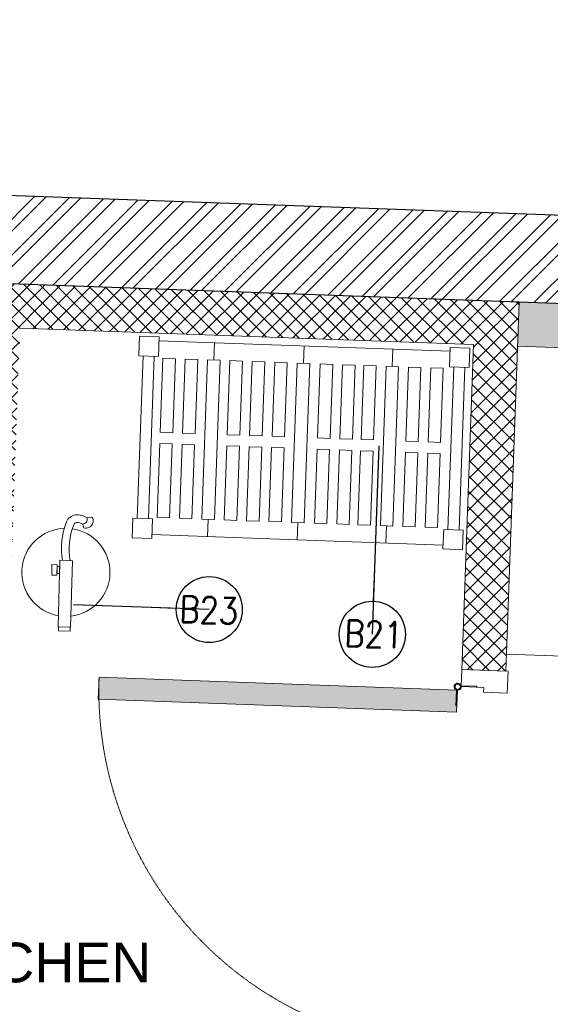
# Model space of a CAD drawing. Header units: millimetres. Extents: x 256680 to 410391, y -77299 to -22623.
# Tile 56 of 202: x 300529 to 301733, y -27393 to -25157. Entities that reach past the tile are written whole.
import ezdxf

# ---------------------------------------------------------------- set-up
doc = ezdxf.new("R2010")
doc.units = ezdxf.units.MM
doc.header["$LTSCALE"] = 2.5
doc.linetypes.add('HIDDEN2 IDS', pattern=[1.666875, 1.11125, -0.555625])
for name, color, linetype, lineweight in [('ELEVATION 1', 143, 'Continuous', 18), ('ELEVATION 3', 23, 'Continuous', 13), ('ELEVATION 4', 157, 'Continuous', 9), ('FURNITURES', 30, 'Continuous', 15), ('HATCH LIGHT', 250, 'Continuous', 0), ('HATCH MEDIUM', 251, 'Continuous', 5), ('K Equipment', 30, 'Continuous', 9), ('ROOM TEXT', 7, 'Continuous', 5), ('TEXT', 40, 'Continuous', 0), ('WALL', 132, 'Continuous', 25)]:
    doc.layers.add(name, color=color, linetype=linetype, lineweight=lineweight)
doc.styles.add('MTEXT', font='romans.shx', dxfattribs={"width": 0.85})
doc.styles.add('RG_3F_TITLE BLOCK_A1$0$A1 TBLOCK LBV$0$Style-arial', font='arial.ttf')
doc.styles.get("Standard").update_dxf_attribs({"font": 'GOTHIC.TTF'})
doc.dimstyles.new('AJKD_30', dxfattribs={"dimscale": 30, "dimtxt": 2, "dimasz": 1, "dimexe": 0.8, "dimexo": 0.8, "dimgap": 0.5, "dimtad": 1, "dimdec": 0, "dimzin": 0, "dimdsep": 46, "dimtxsty": 'Standard', "dimblk": 'ARCHTICK', "dimcen": 0.125, "dimclrd": 251, "dimclre": 251, "dimclrt": 42, "dimadec": 0, "dimazin": 0, "dimtfac": 1, "dimtdec": 0, "dimtix": 1, "dimtmove": 0, "dimatfit": 3, "dimfxl": 1, "dimtolj": 1, "dimtzin": 0, "dimarcsym": 1})

# ---------------------------------------------------------------- blocks, each defined once
blk = doc.blocks.new('*U86')
h = blk.add_hatch(color=252)
h.paths.add_polyline_path([(-0.0025, 0.0153, 0.724863), (-0.0025, 0), (-0.0025, -0.036), (-0.0005, -0.036), (-0.0005, -0.0004, 1.209796)])
h.paths.add_polyline_path([(-0.006, 0.0076, -1), (0.006, 0.0076, -1)], flags=16)
blk.add_hatch(color=252).paths.add_polyline_path([(0.0076, 0.0101, -0.06361), (0.008, 0.0081), (0.0436, 0.0081), (0.0436, 0.0101)])
blk.add_lwpolyline([(-0.0025, 0.0153, 0.723917), (-0.0025, 0), (-0.0025, -0.036), (-0.0005, -0.036), (-0.0005, -0.0004, 1.209796), (-0.0025, 0.0153)], format="xyb")
blk.add_lwpolyline([(0.008, 0.0081), (0.0436, 0.0081), (0.0436, 0.0101), (0.0076, 0.0101)])
blk.add_circle((0, 0.0076), 0.00604)
blk = doc.blocks.new('*U96')
at = {"true_color": 0xffffff}
h = blk.add_hatch(color=7, dxfattribs=at)
h.dxf.hatch_style = 1
h.paths.add_polyline_path([(-47.5, -8.5), (-47.5, -822), (-97.5, -822), (-97.5, -8.5)])
for points in [[(-850, 51), (-850, 105), (-900, 105), (-900, 0), (-861, 0), (-861, 51), (-850, 51)], [(-50, 51), (-50, 105), (0, 105), (0, 0), (-39, 0), (-39, 51), (-50, 51)]]:
    blk.add_lwpolyline(points)
blk.add_lwpolyline([(-47.5, -8.5), (-47.5, -822), (-97.5, -822), (-97.5, -8.5)], close=True)
at = {"color": 8, "linetype": 'HIDDEN2 IDS', "ltscale": 0.5}
blk.add_arc((-47.5, -8.5), 813.5, 179.4693, 269.9985, dxfattribs=at)
at = {"xscale": 1000, "yscale": 1000, "zscale": 1000, "rotation": 180}
blk.add_blockref('*U86', (-39.5, -0.4), dxfattribs=at)
blk = doc.blocks.new('A$C69A16929')
for p, q in [((-1.1, 458), (43.4, 458)), ((-1.1, 413.6), (-1.1, 458)), ((43.4, 458), (43.4, 413.6)), ((704.5, 449.3), (43.4, 449.3)), ((173.2, 410), (173.2, 449.3)), ((374.9, 410), (374.9, 449.3)), ((578.5, 410), (578.5, 449.3)), ((704.5, 458), (748.9, 458)), ((704.5, 413.6), (704.5, 458)), ((748.9, 458), (748.9, 413.6)), ((-1.1, 413.6), (43.4, 413.6)), ((8.4, 44.5), (8.4, 413.6)), ((33.8, 44.5), (33.8, 413.6)), ((85.8, 410), (57.4, 410)), ((57.4, 410), (57.4, 241.7)), ((85.8, 241.7), (85.8, 410)), ((136.6, 410), (108.2, 410)), ((108.2, 410), (108.2, 241.7)), ((136.6, 241.7), (136.6, 410)), ((159, 410), (159, 48)), ((159, 410), (187.3, 410)), ((187.3, 410), (187.3, 48)), ((209.8, 410), (238.2, 410)), ((209.8, 410), (209.8, 241.7)), ((238.2, 241.7), (238.2, 410)), ((286.2, 410), (257.8, 410)), ((257.8, 241.7), (257.8, 410)), ((286.2, 410), (286.2, 241.7)), ((308.6, 410), (337, 410)), ((308.6, 241.7), (308.6, 410)), ((337, 410), (337, 241.7)), ((360.7, 410), (360.7, 48)), ((360.7, 410), (389, 410)), ((389, 410), (389, 48)), ((411.9, 410), (440.3, 410)), ((411.9, 241.7), (411.9, 410)), ((440.3, 410), (440.3, 241.7)), ((462.7, 410), (491.1, 410)), ((462.7, 241.7), (462.7, 410)), ((491.1, 410), (491.1, 241.7)), ((513.5, 241.7), (513.5, 410)), ((513.5, 410), (541.9, 410)), ((541.9, 410), (541.9, 241.7)), ((564.3, 410), (564.3, 48)), ((564.3, 410), (592.6, 410)), ((592.6, 410), (592.6, 48)), ((615.1, 410), (615.1, 241.7)), ((643.5, 410), (615.1, 410)), ((643.5, 241.7), (643.5, 410)), ((665.9, 410), (665.9, 241.7)), ((694.3, 410), (665.9, 410)), ((694.3, 241.7), (694.3, 410)), ((704.5, 413.6), (748.9, 413.6)), ((714, 44.5), (714, 413.6)), ((739.4, 44.5), (739.4, 413.6)), ((57.4, 241.7), (85.8, 241.7)), ((108.2, 241.7), (136.6, 241.7)), ((209.8, 241.7), (238.2, 241.7)), ((286.2, 241.7), (257.8, 241.7)), ((337, 241.7), (308.6, 241.7)), ((440.3, 241.7), (411.9, 241.7)), ((491.1, 241.7), (462.7, 241.7)), ((541.9, 241.7), (513.5, 241.7)), ((615.1, 241.7), (643.5, 241.7)), ((665.9, 241.7), (694.3, 241.7)), ((57.4, 48), (57.4, 216.3)), ((57.4, 216.3), (85.8, 216.3)), ((85.8, 216.3), (85.8, 48)), ((108.2, 48), (108.2, 216.3)), ((108.2, 216.3), (136.6, 216.3)), ((136.6, 216.3), (136.6, 48)), ((209.8, 48), (209.8, 216.3)), ((209.8, 216.3), (238.2, 216.3)), ((238.2, 216.3), (238.2, 48)), ((257.8, 216.3), (257.8, 48)), ((286.2, 216.3), (257.8, 216.3)), ((286.2, 48), (286.2, 216.3)), ((308.6, 216.3), (308.6, 48)), ((337, 216.3), (308.6, 216.3)), ((337, 48), (337, 216.3)), ((411.9, 216.3), (411.9, 48)), ((440.3, 216.3), (411.9, 216.3)), ((440.3, 48), (440.3, 216.3)), ((462.7, 216.3), (462.7, 48)), ((491.1, 216.3), (462.7, 216.3)), ((491.1, 48), (491.1, 216.3)), ((513.5, 216.3), (513.5, 48)), ((541.9, 216.3), (513.5, 216.3)), ((541.9, 48), (541.9, 216.3)), ((615.1, 216.3), (643.5, 216.3)), ((615.1, 48), (615.1, 216.3)), ((643.5, 216.3), (643.5, 48)), ((665.9, 216.3), (694.3, 216.3)), ((665.9, 48), (665.9, 216.3)), ((694.3, 216.3), (694.3, 48)), ((85.8, 48), (57.4, 48)), ((136.6, 48), (108.2, 48)), ((159, 48), (187.3, 48)), ((173.2, 48), (173.2, 8.7)), ((209.8, 48), (238.2, 48)), ((286.2, 48), (257.8, 48)), ((308.6, 48), (337, 48)), ((360.7, 48), (389, 48)), ((374.9, 48), (374.9, 8.7)), ((411.9, 48), (440.3, 48)), ((462.7, 48), (491.1, 48)), ((513.5, 48), (541.9, 48)), ((564.3, 48), (592.6, 48)), ((578.5, 48), (578.5, 8.7)), ((643.5, 48), (615.1, 48)), ((694.3, 48), (665.9, 48)), ((-1.1, 44.5), (-1.1, 0)), ((-1.1, 44.5), (43.4, 44.5)), ((43.4, 0), (43.4, 44.5)), ((704.5, 44.5), (704.5, 0)), ((704.5, 44.5), (748.9, 44.5)), ((748.9, 0), (748.9, 44.5)), ((-1.1, 0), (43.4, 0)), ((704.5, 8.7), (43.4, 8.7)), ((704.5, 0), (748.9, 0))]:
    blk.add_line(p, q)
blk = doc.blocks.new('_ArchTick')
at = {"color": 0, "linetype": 'ByBlock', "const_width": 0.15}
blk.add_lwpolyline([(-0.5, -0.5), (0.5, 0.5)], dxfattribs=at)
blk = doc.blocks.new('fe')
at = {"color": 1}
for p, q in [((-120.2, 44.7), (-121.9, 54.2)), ((-105.6, 35.2), (-98.9, 37.2))]:
    blk.add_line(p, q, dxfattribs=at)
for points in [[(-22.1, 14.2), (128.9, 14.2), (128.9, -14.2), (-22.1, -14.2)], [(128.9, 13.2), (138.3, 13.2), (138.3, -13.2), (128.9, -13.2)], [(-12, -20.1), (12, -20.1), (12, -32.1), (-12, -32.1)], [(-8.1, -14.2), (8.1, -14.2), (8.1, -20.1), (-8.1, -20.1)]]:
    blk.add_lwpolyline(points, close=True, dxfattribs=at)
for centre, radius, start, end in [((4.8, 0), 100, 8.1407, 173.3121), ((-119.1, 54.8), 2.9, 111.4978, 190.4916), ((-113.9, 41.5), 17.1, 353.9087, 111.4978), ((-117.3, 33.1), 12, 10.1624, 103.7845), ((-87.8, 23.6), 38.6, 146.9735, 188.4436), ((-87.8, 23.6), 21.2, 146.9735, 188.4436), ((-99.7, 40), 2.9, 286.9384, 353.9087), ((-101.6, 21.6), 24.7, 188.4436, 251.142), ((-101.6, 21.6), 7.24, 188.4436, 251.142), ((-53.4, 152.4), 146.6, 249.8567, 282.3504), ((-54.1, 150), 161.6, 249.9338, 281.4511), ((4.8, 0), 100, 183.6164, 351.8593)]:
    blk.add_arc(centre, radius, start, end, dxfattribs=at)

msp = doc.modelspace()

# ---------------------------------------------------------------- hatches: boundary and pattern name
at = {"layer": 'HATCH LIGHT', "true_color": 0x636466}
h = msp.add_hatch(dxfattribs=at)
h.set_pattern_fill('ANSI32', color=251, scale=6)
h.set_pattern_definition([(45, (233893.35, -46725.026), (-40.411153, 40.411153), []), (45, (233920.29, -46725.026), (-40.411153, 40.411153), [])])
h.paths.add_polyline_path([(311036.2, -32590), (310842.2, -32638.8), (311023.8, -33359.7), (298471.1, -33359.6, -0.000263), (298456.6, -33559.6), (311280.4, -33559.7)])
h.paths.add_polyline_path([(298885.1, -25157.1), (298685, -25157.1, -0.011972), (298203.8, -34256), (298404.4, -34256, 0.01196)])
h.paths.add_polyline_path([(298868.7, -25697.6), (308547.7, -26046.6, 0.003501), (309041.7, -26800.6), (309209.3, -26691.5), (308659.2, -25850.5), (298874.9, -25497.7, -0.000262)])
h = msp.add_hatch(dxfattribs=at)
h.set_pattern_fill('ANSI37', color=251, scale=8)
h.set_pattern_definition([(45, (233893.352, -46725.026), (-17.960512, 17.960512), []), (135, (233893.352, -46725.026), (-17.960512, -17.960512), [])])
edge = h.paths.add_edge_path()
edge.add_line((301662.3, -25798.3), (298868.7, -25697.6))
edge.add_arc((108471.4, -19659.4), 190493.1, 356.573537, 358.183559, ccw=False)
edge.add_line((298623.9, -31044.7), (301473.1, -31044.7))
edge.add_line((301473.1, -31044.7), (301599.6, -27535.7))
edge.add_line((301599.6, -27535.7), (301499.7, -27532.1))
edge.add_line((301499.7, -27532.1), (301470.4, -28343.5))
edge.add_line((301470.4, -28343.5), (301470.4, -28343.5))
edge.add_line((301470.4, -28343.5), (301405.6, -30142.4))
edge.add_line((301405.6, -30142.4), (301376.6, -30944.7))
edge.add_line((301376.6, -30944.7), (298744.9, -30944.7))
edge.add_line((298744.9, -30944.7), (298871, -27449.3))
edge.add_line((298871, -27449.3), (299870.3, -27485.3))
edge.add_line((299870.3, -27485.3), (299911.7, -27486.8))
edge.add_line((299911.7, -27486.8), (299915.3, -27386.9))
edge.add_line((299915.3, -27386.9), (298874.6, -27349.3))
edge.add_line((298874.6, -27349.3), (298930.5, -25799.9))
edge.add_line((298930.5, -25799.9), (300429.5, -25853.9))
edge.add_line((300429.5, -25853.9), (300418.7, -26153.7))
edge.add_line((300418.7, -26153.7), (300395.3, -26801.7))
edge.add_line((300395.3, -26801.7), (300392.6, -26874.9))
edge.add_line((300392.6, -26874.9), (300492.6, -26878.5))
edge.add_line((300492.6, -26878.5), (300529.4, -25857.5))
edge.add_line((300529.4, -25857.5), (301558.7, -25894.7))
edge.add_line((301558.7, -25894.7), (301532.1, -26632.7))
edge.add_line((301532.1, -26632.7), (301632, -26636.3))
edge.add_line((301632, -26636.3), (301662.3, -25798.3))
h = msp.add_hatch(dxfattribs=at)
h.set_pattern_fill('ANSI36', color=251, scale=7)
h.set_pattern_definition([(45, (233893.352, -46725.026), (11.786586, 43.2174826), [55.5625, -11.1125, 0, -11.1125])])
h.paths.add_polyline_path([(304993.7, -26789), (305933.1, -26822.8), (305960.9, -26053.4), (308491.9, -26144.6), (308958.5, -26856), (309041.7, -26800.6, -0.003501), (308547.7, -26046.6), (305494.8, -25936.7, -0.403697), (305880.4, -26336.4, -1), (305080.4, -26336.4, -0.424809), (305494.8, -25936.7), (301662.2, -25798.4), (301658.6, -25898.3), (305021.5, -26019.5)])

# ---------------------------------------------------------------- linework, layer by layer
at = {"layer": 'ELEVATION 1'}
for p, q in [((301632, -26636.3), (301662.3, -25798.3)), ((301532.1, -26632.7), (301558.7, -25894.7)), ((301632, -26636.3), (301532.1, -26632.7))]:
    msp.add_line(p, q, dxfattribs=at)
for points in [[(301558.7, -25894.7), (300529.4, -25857.5)], [(309041.7, -26800.6), (308958.5, -26856), (308491.9, -26144.6), (305960.9, -26053.4), (305933.1, -26822.8), (304993.7, -26789), (305021.5, -26019.5), (301658.6, -25898.3)]]:
    msp.add_lwpolyline(points, dxfattribs=at)
at = {"layer": 'FURNITURES'}
msp.add_line((302532.8, -26630.2), (301633.4, -26597.8), dxfattribs=at)
at = {"layer": 'WALL'}
msp.add_line((308659.2, -25850.5), (298875.9, -25497.7), dxfattribs=at)
at = {"layer": 'WALL', "flags": 128}
msp.add_lwpolyline([(309209.3, -26691.5), (309041.7, -26800.6, -0.003501), (308547.7, -26046.6), (298868.7, -25697.6)], format="xyb", dxfattribs=at)

# ---------------------------------------------------------------- block references
at = {"layer": 'ELEVATION 3', "rotation": 268.3554749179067}
msp.add_blockref('fe', (300633.8, -26407.3), dxfattribs=at)
at = {"layer": 'HATCH MEDIUM', "extrusion": (0, 0, -1), "zscale": -1, "rotation": 92.06510445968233}
msp.add_blockref('*U96', (-301532.1, -26632.7), dxfattribs=at)
at = {"layer": 'K Equipment', "xscale": -1, "rotation": 357.9351876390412}
msp.add_blockref('A$C69A16929', (301532.7, -26360.6), dxfattribs=at)

# ---------------------------------------------------------------- texts
at = {"layer": 'ROOM TEXT', "char_height": 60, "rotation": 357.9352, "style": 'MTEXT'}
for s, insert, attachment_point in [('\\A1;\\pxqc;B23', (300871.3, -26524.7, 0.2), 7), ('\\A1;\\pxqc;B21', (301416.6, -26585.5, 0.2), 9)]:
    msp.add_mtext_dynamic_manual_height_columns(s, width=170.917, gutter_width=1.8, heights=[0], dxfattribs=dict(at, insert=insert, attachment_point=attachment_point))
at = {"layer": 'TEXT', "insert": (301188.7, -27253.2), "char_height": 90, "width": 1274.194, "attachment_point": 3, "style": 'RG_3F_TITLE BLOCK_A1$0$A1 TBLOCK LBV$0$Style-arial'}
msp.add_mtext('\\pxqc;KITCHEN', dxfattribs=at)

# ---------------------------------------------------------------- leaders
at = {"layer": 'ELEVATION 4'}
for points in [[(301329.1, -26552.9), (301344.6, -26125.1)], [(300959, -26496.7), (300650.7, -26485.6)]]:
    msp.add_leader(points, dimstyle='AJKD_30', override={"dimasz": 5, "dimgap": 0.5, "dimtad": 0, "dimldrblk": 'DotBlank', "dimfxl": 0.18, "dimfxlon": 1, "dimarcsym": 2}, dxfattribs=at)

doc.saveas('drawing.dxf')
